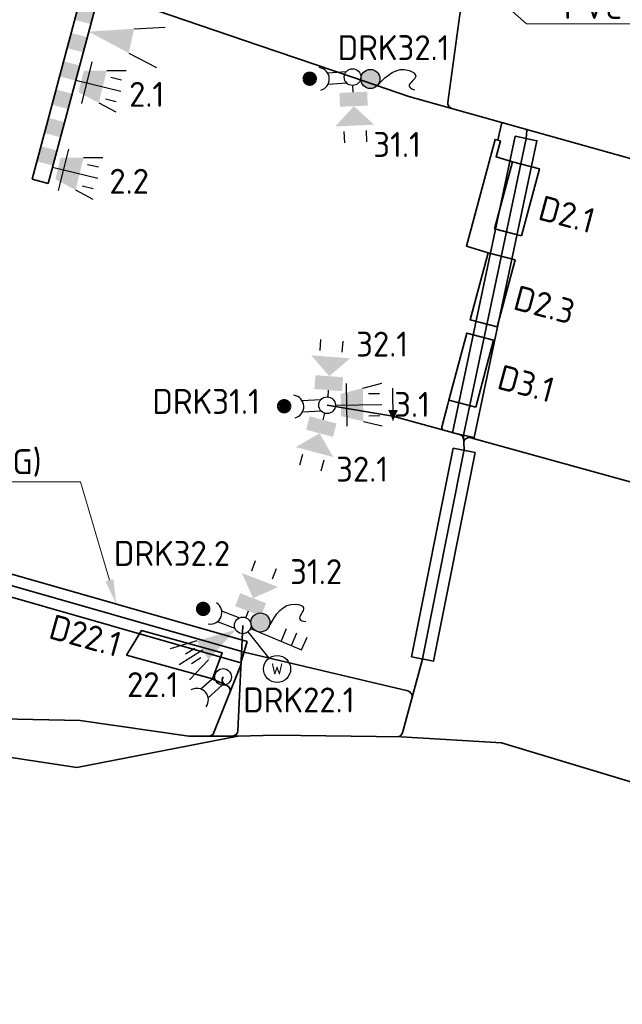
# Model space of a CAD drawing. Header units: metres. Extents: x 152437 to 154131, y 463655 to 464143.
# Tile 13 of 23: x 153498 to 153520, y 463932 to 463967. Entities that reach past the tile are written whole.
import ezdxf
from ezdxf import colors
from ezdxf.entities.mleader import LeaderData, LeaderLine
from ezdxf.enums import TextEntityAlignment as Align
from ezdxf.math import Vec2, Vec3

# ---------------------------------------------------------------- set-up
doc = ezdxf.new("R2010")
doc.units = ezdxf.units.M
doc.header["$MEASUREMENT"] = 0
for name, color, linetype, lineweight in [('N-OI-KL-VRI_KABEL_DETECTIE-G', 10, 'Continuous', 35), ('N-OI-KL-VRI_KABELGEUL-G', 20, 'Continuous', 35), ('N-OI-KL-VRI_LUS_DETECTIE-G', 10, 'Continuous', 35), ('N-OI-KL-VRI_LUS_DETECTIE-T18', 7, 'Continuous', 18), ('N-OI-KL-VRI_MANTELBUIS-G', 80, 'Continuous', 35), ('N-OI-KL-VRI_MANTELBUIS-T18', 7, 'Continuous', 18), ('N-WE-VW-VRI_ARMATUUR-S', 160, 'Continuous', 25), ('N-WE-VW-VRI_ARMATUUR-T18', 7, 'Continuous', 18), ('N-WE-VW-VRI_MAST-G', 7, 'Continuous', 35), ('N-WE-VW-VRI_MAST-S', 7, 'Continuous', 25)]:
    doc.layers.add(name, color=color, linetype=linetype, lineweight=lineweight)
doc.styles.add('NLCS-ISO-M500-T18', font='txt', dxfattribs={"height": 0.9})

# ---------------------------------------------------------------- blocks, each defined once
blk = doc.blocks.new('V_MAST')
blk.add_circle((0, 0), 0.3)
blk = doc.blocks.new('*U257')
for p, q in [((0.024, -0.548), (0.013, -0.3)), ((-0.313, -1.964), (-0.295, -2.364)), ((0.486, -1.928), (0.504, -2.328))]:
    blk.add_line(p, q)
for points in [[(0.524, -0.525), (0.546, -1.025), (-0.475, -0.57), (-0.453, -1.069)], [(0.047, -1.047), (0.777, -1.715), (-0.622, -1.778)]]:
    blk.add_solid(points)
at = {"layer": 'N-WE-VW-VRI_ARMATUUR-T18', "style": 'NLCS-ISO-M500-T18'}
blk.add_attdef('INST', (2.905, -0.494), '', height=0.9, dxfattribs=at)
blk = doc.blocks.new('*U258')
for p, q in [((-0.141, -0.53), (-0.077, -0.29)), ((-0.888, -1.779), (-0.992, -2.166)), ((-0.115, -1.985), (-0.219, -2.372))]:
    blk.add_line(p, q)
for points in [[(0.342, -0.659), (0.213, -1.142), (-0.624, -0.401), (-0.753, -0.884)], [(-0.27, -1.013), (0.226, -1.87), (-1.127, -1.509)]]:
    blk.add_solid(points)
at = {"layer": 'N-WE-VW-VRI_ARMATUUR-T18', "style": 'NLCS-ISO-M500-T18'}
blk.add_attdef('INST', (2.905, -0.494), '', height=0.9, dxfattribs=at)
blk = doc.blocks.new('*U259')
for p, q in [((-0.25, 1.973), (-0.22, 2.372)), ((0.548, 1.912), (0.578, 2.311)), ((0.042, 0.547), (0.023, 0.299))]:
    blk.add_line(p, q)
for points in [[(0.08, 1.045), (-0.565, 1.797), (0.831, 1.69)], [(-0.457, 0.585), (-0.419, 1.083), (0.54, 0.508), (0.579, 1.007)]]:
    blk.add_solid(points)
at = {"layer": 'N-WE-VW-VRI_ARMATUUR-T18', "style": 'NLCS-ISO-M500-T18'}
blk.add_attdef('INST', (2.905, -0.494), '', height=0.9, dxfattribs=at)
blk = doc.blocks.new('*U260')
for p, q in [((0.322, 1.963), (0.465, 2.336)), ((1.07, 1.677), (1.212, 2.05)), ((0.196, 0.512), (0.107, 0.28))]:
    blk.add_line(p, q)
for points in [[(0.374, 0.979), (-0.029, 1.883), (1.278, 1.383)], [(-0.271, 0.691), (-0.093, 1.158), (0.663, 0.333), (0.841, 0.8)]]:
    blk.add_solid(points)
at = {"layer": 'N-WE-VW-VRI_ARMATUUR-T18', "style": 'NLCS-ISO-M500-T18'}
blk.add_attdef('INST', (2.905, -0.494), '', height=0.9, dxfattribs=at)
blk = doc.blocks.new('*U270')
for p, q in [((0.69, 0.779), (0.71, -0.76)), ((1.292, 0.618), (1.969, 0.796)), ((1.494, 0.42), (1.894, 0.426)), ((0.3, 0.004), (1.975, 0.027)), ((1.308, -0.582), (1.989, -0.742)), ((1.505, -0.38), (1.905, -0.374))]:
    blk.add_line(p, q)
blk.add_solid([(0.495, 0.407), (0.505, -0.393), (1.292, 0.618), (1.308, -0.582)])
at = {"layer": 'N-WE-VW-VRI_ARMATUUR-T18', "style": 'NLCS-ISO-M500-T18'}
blk.add_attdef('LNT', (2.419, -0.421), '', height=0.9, dxfattribs=at)
blk = doc.blocks.new('*U273')
for p, q in [((0.866, 0.577), (0.492, -0.916)), ((1.407, 0.267), (2.107, 0.266)), ((1.552, 0.024), (1.94, -0.073)), ((0.291, -0.073), (1.916, -0.479)), ((1.116, -0.897), (1.733, -1.227)), ((1.358, -0.752), (1.746, -0.849))]:
    blk.add_line(p, q)
blk.add_solid([(0.582, 0.267), (0.388, -0.509), (1.407, 0.267), (1.116, -0.897)])
at = {"layer": 'N-WE-VW-VRI_ARMATUUR-T18', "style": 'NLCS-ISO-M500-T18'}
blk.add_attdef('LNT', (2.419, -0.421), '', height=0.9, dxfattribs=at)
blk = doc.blocks.new('*U235')
for p, q in [((0.866, 0.577), (0.492, -0.916)), ((1.407, 0.267), (2.107, 0.266)), ((1.552, 0.024), (1.94, -0.073)), ((0.291, -0.073), (1.916, -0.479)), ((1.116, -0.897), (1.733, -1.227)), ((1.358, -0.752), (1.746, -0.849))]:
    blk.add_line(p, q)
blk.add_solid([(0.582, 0.267), (0.388, -0.509), (1.407, 0.267), (1.116, -0.897)])
at = {"layer": 'N-WE-VW-VRI_ARMATUUR-T18', "style": 'NLCS-ISO-M500-T18'}
blk.add_attdef('LNT', (2.419, -0.421), '', height=0.9, dxfattribs=at)
blk = doc.blocks.new('*U209')
for p, q in [((0, 0.3), (7, 0.3)), ((7, 0.3), (7, -0.3)), ((7, -0.3), (0, -0.3))]:
    blk.add_line(p, q)
blk.add_circle((0, 0), 0.3)
for points in [[(0.49, 0.3), (1.056, 0.3), (0.49, -0.3), (1.056, -0.3)], [(1.547, 0.3), (2.113, 0.3), (1.547, -0.3), (2.113, -0.3)], [(2.603, 0.3), (3.169, 0.3), (2.603, -0.3), (3.169, -0.3)], [(3.659, 0.3), (4.226, 0.3), (3.659, -0.3), (4.226, -0.3)], [(4.716, 0.3), (5.282, 0.3), (4.716, -0.3), (5.282, -0.3)], [(5.772, 0.3), (6.338, 0.3), (5.772, -0.3), (6.338, -0.3)]]:
    blk.add_solid(points)
blk = doc.blocks.new('*U219')
h = blk.add_hatch(color=256)
h.dxf.hatch_style = 1
h.paths.add_polyline_path([(0.985, -0.068, 1), (0.296, -0.068, 1)])
blk.add_circle((0.641, -0.068), 0.344)
blk.add_spline([(0.916, -0.275, 10.448), (2.04, 0.233, 10.448), (2.278, 0.038, 10.448), (2.037, -0.322, 10.448), (2.227, -0.464, 10.448)], degree=3)
blk = doc.blocks.new('*U220')
h = blk.add_hatch(color=256)
h.dxf.hatch_style = 1
h.paths.add_polyline_path([(0.98, 0.102, 1), (0.292, 0.102, 1)])
blk.add_circle((0.636, 0.102), 0.344)
blk.add_spline([(0.956, -0.024, 10.448), (1.907, 0.761, 10.448), (2.188, 0.635, 10.448), (2.051, 0.224, 10.448), (2.271, 0.138, 10.448)], degree=3)
blk = doc.blocks.new('*U223')
for p, q in [((-0.233, 0.189), (-0.898, 0.147)), ((-0.206, -0.218), (-0.883, -0.261))]:
    blk.add_line(p, q)
at = {"const_width": 0.259}
blk.add_lwpolyline([(-1.415, -0.087, 1.135207), (-1.675, -0.066, 0.843915)], format="xyb", close=True, dxfattribs=at)
blk.add_arc((-1.253, -0.07), 0.416, 284.7647, 82.5758)
at = {"layer": 'N-WE-VW-VRI_ARMATUUR-T18', "style": 'NLCS-ISO-M500-T18'}
blk.add_attdef('INST', (2.406, -0.506), '', height=0.9, dxfattribs=at)
blk = doc.blocks.new('*U224')
for p, q in [((-0.23, 0.192), (-0.896, 0.158)), ((-0.209, -0.215), (-0.886, -0.25))]:
    blk.add_line(p, q)
at = {"const_width": 0.259}
blk.add_lwpolyline([(-1.416, -0.068, 1.135207), (-1.676, -0.044, 0.843915)], format="xyb", close=True, dxfattribs=at)
blk.add_arc((-1.253, -0.054), 0.416, 284.0148, 81.8259)
at = {"layer": 'N-WE-VW-VRI_ARMATUUR-T18', "style": 'NLCS-ISO-M500-T18'}
blk.add_attdef('INST', (2.406, -0.506), '', height=0.9, dxfattribs=at)
blk = doc.blocks.new('*U225')
for p, q in [((-0.132, 0.269), (-0.755, 0.508)), ((-0.278, -0.112), (-0.912, 0.131))]:
    blk.add_line(p, q)
at = {"const_width": 0.259}
blk.add_lwpolyline([(-1.322, 0.512, 1.135207), (-1.55, 0.64, 0.843915)], format="xyb", close=True, dxfattribs=at)
blk.add_arc((-1.168, 0.459), 0.416, 260.0976, 57.9087)
at = {"layer": 'N-WE-VW-VRI_ARMATUUR-T18', "style": 'NLCS-ISO-M500-T18'}
blk.add_attdef('INST', (2.406, -0.506), '', height=0.9, dxfattribs=at)
blk = doc.blocks.new('*U233')
for p, q in [((-0.3, 0.006), (-0.797, -0.438)), ((-0.028, -0.299), (-0.534, -0.75))]:
    blk.add_line(p, q)
blk.add_arc((-0.943, -0.828), 0.416, 322.838, 120.6491)
at = {"layer": 'N-WE-VW-VRI_ARMATUUR-T18', "style": 'NLCS-ISO-M500-T18'}
blk.add_attdef('INST', (1.581, -0.506), '', height=0.9, dxfattribs=at)
blk = doc.blocks.new('*U245')
for p, q in [((0.277, -0.116), (2.122, -0.887)), ((1.384, -0.578), (1.577, -0.117)), ((1.753, -0.732), (1.946, -0.271)), ((2.122, -0.887), (2.315, -0.425))]:
    blk.add_line(p, q)
blk = doc.blocks.new('*U250')
for p, q in [((1.928, 0.042), (3.052, 0.095)), ((1.737, -0.838), (2.737, -1.353))]:
    blk.add_line(p, q)
blk.add_solid([(0.293, -0.064), (1.928, 0.042), (1.737, -0.838)])
at = {"layer": 'N-WE-VW-VRI_ARMATUUR-T18', "style": 'NLCS-ISO-M500-T18'}
blk.add_attdef('INST', text='', height=0.9, dxfattribs=at).set_placement((3.606, 0), align=Align.MIDDLE_LEFT)
blk = doc.blocks.new('*U253')
for p, q in [((-1.655, -0.557), (-2.612, -0.847)), ((-1.444, -0.897), (-2.294, -1.424)), ((-1.72, -0.832), (-2.059, -1.043)), ((-1.233, -1.237), (-1.917, -1.966)), ((-1.509, -1.172), (-1.848, -1.383))]:
    blk.add_line(p, q)
blk.add_solid([(-0.255, -0.158), (-1.233, -1.237), (-1.655, -0.557)])
at = {"layer": 'N-WE-VW-VRI_ARMATUUR-T18', "style": 'NLCS-ISO-M500-T18'}
blk.add_attdef('LNT', (2.895, -0.504), '', height=0.9, dxfattribs=at)
blk = doc.blocks.new('*U238')
blk.add_line((0.002, -0.58), (-0.002, 0.58))
at = {"flags": 128}
blk.add_lwpolyline([(0.002, -0.6, 0, 0.35, 0), (0.001, -0.2, 0.35, 0.35, 0)], format="xyseb", dxfattribs=at)
blk = doc.blocks.new('*U230')
blk.add_line((0.186, -0.236), (0.936, -1.188))
blk.add_circle((1.238, -1.571), 0.487)
at = {"style": 'NLCS-ISO-M500-T18'}
blk.add_attdef('W', text='', height=0.4, rotation=20.2265, dxfattribs=at).set_placement((1.238, -1.571), align=Align.MIDDLE_CENTER)

msp = doc.modelspace()

# ---------------------------------------------------------------- linework, layer by layer
at = {"layer": 'N-OI-KL-VRI_KABEL_DETECTIE-G'}
msp.add_line((153504.739, 463943.631), (153504.751, 463943.626), dxfattribs=at)
for points in [[(153514.675, 463958.989), (153513.885, 463959.226), (153514.919, 463963.078), (153515.112, 463963.027), (153514.957, 463962.45), (153515.55, 463962.272)], [(153513.214, 463953.527), (153513.255, 463953.682), (153513.255, 463953.682)]]:
    msp.add_lwpolyline(points, dxfattribs=at)
at = {"layer": 'N-OI-KL-VRI_KABELGEUL-G'}
for points in [[(153505.996, 463990.088), (153509.518, 463988.681, -0.336756), (153509.622, 463988.463, 0.059808), (153508.593, 463975.944, 0.332112), (153513.242, 463970.94), (153514.143, 463970.742, -0.414214), (153514.296, 463970.504), (153514.22, 463970.161), (153513.652, 463967.574), (153513.22, 463964.41, 0.374678), (153513.364, 463964.19)], [(153503.106, 463977.777, 0.409327), (153502.853, 463977.657), (153502.399, 463976.418), (153502.076, 463975.847), (153501.046, 463973.275), (153499.824, 463969.544), (153499.655, 463968.785), (153500.61, 463968.458), (153506.426, 463966.461)], [(153506.428, 463966.46), (153509.787, 463965.321), (153511.818, 463964.622), (153519.919, 463962.357), (153527.559, 463960.42), (153529.818, 463959.847, -0.418287), (153529.962, 463959.601), (153529.859, 463959.217)], [(153515.219, 463963.671, 0.443606), (153515.153, 463963.636), (153515.016, 463963.052)], [(153516.022, 463963.447, -0.377002), (153516.061, 463963.394), (153516.038, 463963.11), (153513.778, 463952.412), (153513.803, 463951.89, -0.061398), (153513.8, 463951.841), (153512.307, 463944.354, -0.017415), (153512.304, 463944.34), (153511.58, 463941.688, -0.341767), (153511.385, 463941.541)], [(153462.659, 463956.223), (153461.329, 463951.798, 0.393752), (153461.45, 463951.553), (153470.857, 463947.988), (153472.281, 463947.335), (153481.818, 463943.4), (153483.067, 463942.885), (153489.071, 463940.622, 0.117965), (153489.163, 463940.61), (153489.456, 463940.642), (153494.721, 463941.22), (153499.852, 463940.431), (153505.649, 463941.571), (153507.025, 463941.597), (153511.54, 463941.539), (153515.148, 463941.331), (153530.941, 463936.555), (153550.82, 463931.901)], [(153513.214, 463953.527), (153513.009, 463952.755, 0.194328), (153513.028, 463952.606)], [(153513.786, 463952.253, 0.323644), (153513.639, 463952.436), (153511.242, 463953.1), (153508.867, 463953.495)], [(153521.889, 463951.218), (153521.508, 463950.848, 0.126995), (153521.456, 463950.763), (153521.375, 463950.496, -0.40715), (153521.13, 463950.361), (153514.045, 463952.324)], [(153511.924, 463942.946, 0.424297), (153511.777, 463943.194), (153505.877, 463944.588), (153496.466, 463947.284), (153496.24, 463947.347, 0.396114), (153495.997, 463947.22), (153495.138, 463944.738)], [(153505.458, 463941.57, 0.400135), (153505.657, 463941.761), (153505.831, 463945.56)], [(153504.605, 463941.568, 0.306132), (153504.79, 463941.694), (153505.777, 463944.164)], [(153505.365, 463943.132, 0.397702), (153505.263, 463943.387), (153505.207, 463943.414), (153504.751, 463943.626)], [(153505.122, 463943.701), (153505.111, 463943.679, 0.414214), (153505.208, 463943.413)], [(153505.649, 463941.571), (153503.887, 463941.566), (153499.981, 463942.132), (153494.864, 463942.242, -0.495115), (153494.677, 463942.5)]]:
    msp.add_lwpolyline(points, format="xyb", dxfattribs=at)
msp.add_arc((153513.992, 463952.131), 0.2, 74.5168, 182.7813, dxfattribs=at)
at = {"layer": 'N-OI-KL-VRI_LUS_DETECTIE-G'}
for points in [[(153515.869, 463959.598), (153516.517, 463962.012), (153515.551, 463962.271), (153514.903, 463959.857)], [(153514.993, 463956.315), (153515.641, 463958.729), (153514.675, 463958.989), (153514.027, 463956.574)], [(153514.221, 463953.422), (153514.869, 463955.837), (153513.903, 463956.096), (153513.255, 463953.682)], [(153501.649, 463944.483), (153504.739, 463943.631), (153505.092, 463944.571), (153502.184, 463945.373)]]:
    msp.add_lwpolyline(points, close=True, dxfattribs=at)
at = {"layer": 'N-OI-KL-VRI_MANTELBUIS-G'}
for points in [[(153513.387, 463952.494), (153515.647, 463963.192), (153516.429, 463963.027), (153514.169, 463952.329), (153513.387, 463952.494)], [(153511.914, 463944.425), (153513.412, 463951.943), (153514.197, 463951.787), (153512.698, 463944.269), (153511.914, 463944.425)]]:
    msp.add_lwpolyline(points, dxfattribs=at)
at = {"layer": 'N-OI-KL-VRI_MANTELBUIS-G', "elevation": 2.778}
msp.add_lwpolyline([(153505.987, 463944.973), (153496.576, 463947.669), (153496.356, 463946.9), (153505.767, 463944.204), (153505.987, 463944.973)], dxfattribs=at)

# ---------------------------------------------------------------- block references
at = {"layer": 'N-WE-VW-VRI_ARMATUUR-S'}
for name, p in [('*U250', (153499.989, 463967.024)), ('*U219', (153509.787, 463965.321)), ('*U238', (153511.243, 463953.527)), ('*U220', (153505.831, 463945.56)), ('*U245', (153505.831, 463945.56))]:
    msp.add_blockref(name, p, dxfattribs=at)
ref = msp.add_blockref('*U223', (153509.787, 463965.321), dxfattribs=at)
ref.add_attrib('INST', 'DRK32.1', (153509.25, 463965.932), dxfattribs={"layer": 'N-WE-VW-VRI_ARMATUUR-T18', "height": 0.9, "style": 'NLCS-ISO-M500-T18'})
ref = msp.add_blockref('*U235', (153499.526, 463965.286), dxfattribs=dict(at, rotation=0.2184823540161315))
ref.add_attrib('LNT', '2.1', (153501.738, 463964.25), dxfattribs={"layer": 'N-WE-VW-VRI_ARMATUUR-T18', "height": 0.9, "style": 'NLCS-ISO-M500-T18'})
ref = msp.add_blockref('*U257', (153509.787, 463965.321), dxfattribs=at)
ref.add_attrib('INST', '31.1', (153510.535, 463962.442), dxfattribs={"layer": 'N-WE-VW-VRI_ARMATUUR-T18', "height": 0.9, "style": 'NLCS-ISO-M500-T18'})
ref = msp.add_blockref('*U273', (153498.691, 463962.147), dxfattribs=dict(at, rotation=0.2184823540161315))
ref.add_attrib('LNT', '2.2', (153501.027, 463961.116), dxfattribs={"layer": 'N-WE-VW-VRI_ARMATUUR-T18', "height": 0.9, "style": 'NLCS-ISO-M500-T18'})
ref = msp.add_blockref('*U259', (153508.867, 463953.495), dxfattribs=at)
ref.add_attrib('INST', '32.1', (153509.917, 463955.247), dxfattribs={"layer": 'N-WE-VW-VRI_ARMATUUR-T18', "height": 0.9, "style": 'NLCS-ISO-M500-T18'})
msp.add_blockref('*U270', (153508.867, 463953.495), dxfattribs=at).add_auto_attribs({'LNT': '3.1'})
ref = msp.add_blockref('*U224', (153508.867, 463953.495), dxfattribs=at)
ref.add_attrib('INST', 'DRK31.1', (153502.576, 463953.181), dxfattribs={"layer": 'N-WE-VW-VRI_ARMATUUR-T18', "height": 0.9, "style": 'NLCS-ISO-M500-T18'})
ref = msp.add_blockref('*U258', (153508.867, 463953.495), dxfattribs=at)
ref.add_attrib('INST', '32.1', (153509.196, 463950.739), dxfattribs={"layer": 'N-WE-VW-VRI_ARMATUUR-T18', "height": 0.9, "style": 'NLCS-ISO-M500-T18'})
ref = msp.add_blockref('*U225', (153505.831, 463945.56), dxfattribs=at)
ref.add_attrib('INST', 'DRK32.2', (153501.189, 463947.703), dxfattribs={"layer": 'N-WE-VW-VRI_ARMATUUR-T18', "height": 0.9, "style": 'NLCS-ISO-M500-T18'})
ref = msp.add_blockref('*U260', (153505.831, 463945.56), dxfattribs=at)
ref.add_attrib('INST', '31.2', (153507.538, 463947.045), dxfattribs={"layer": 'N-WE-VW-VRI_ARMATUUR-T18', "height": 0.9, "style": 'NLCS-ISO-M500-T18'})
ref = msp.add_blockref('*U253', (153505.831, 463945.56), dxfattribs=at)
ref.add_attrib('LNT', '22.1', (153501.663, 463942.974), dxfattribs={"layer": 'N-WE-VW-VRI_ARMATUUR-T18', "height": 0.9, "style": 'NLCS-ISO-M500-T18'})
ref = msp.add_blockref('*U230', (153505.831, 463945.56), dxfattribs=at)
ref.add_attrib('W', 'W', dxfattribs={"layer": '0', "height": 0.4, "style": 'NLCS-ISO-M500-T18'}).set_placement((153507.068, 463943.989), align=Align.MIDDLE_CENTER)
ref = msp.add_blockref('*U233', (153505.122, 463943.701), dxfattribs=at)
ref.add_attrib('INST', 'DRK22.1', (153505.848, 463942.421), dxfattribs={"layer": 'N-WE-VW-VRI_ARMATUUR-T18', "height": 0.9, "style": 'NLCS-ISO-M500-T18'})
at = {"layer": 'N-WE-VW-VRI_MAST-G', "rotation": 255.0936720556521}
msp.add_blockref('*U209', (153500.337, 463968.332), dxfattribs=at)
at = {"layer": 'N-WE-VW-VRI_MAST-S'}
for p in [(153509.787, 463965.321), (153508.867, 463953.495), (153505.831, 463945.56), (153505.122, 463943.701)]:
    msp.add_blockref('V_MAST', p, dxfattribs=at)

# ---------------------------------------------------------------- texts
at = {"layer": 'N-OI-KL-VRI_LUS_DETECTIE-T18', "style": 'NLCS-ISO-M500-T18'}
for s, p in [('D2.1', (153516.538, 463960.636)), ('D2.3', (153515.644, 463957.398)), ('D3.1', (153515.061, 463954.539))]:
    msp.add_text(s, height=0.9, rotation=344.9732, dxfattribs=at).set_placement(p, align=Align.MIDDLE_LEFT)
msp.add_text('D22.1', height=0.9, rotation=344.4101, dxfattribs=at).set_placement((153501.415, 463944.843), align=Align.MIDDLE_RIGHT)

# ---------------------------------------------------------------- leaders
at = {"layer": 'N-OI-KL-VRI_MANTELBUIS-T18'}
ml = msp.add_multileader_mtext('Standard', dxfattribs=at)
ml.set_content('PVC 70', color=7, style='NLCS-ISO-M500-T18')
ml.set_leader_properties(color=256, lineweight=-1)
ml.build(insert=Vec2(0, 0))
ml.multileader.update_dxf_attribs({"text_left_attachment_type": 5, "text_right_attachment_type": 5, "dogleg_length": 0.9, "arrow_head_size": 0.9})
ctx = ml.context
ctx.base_point, ctx.char_height, ctx.arrow_head_size, ctx.landing_gap_size, ctx.plane_origin = Vec3(153516.948, 463967.237), 0.9, 0.9, 0.45, Vec3(72704.779, 7570.755)
ctx.left_attachment, ctx.right_attachment = 5, 5
notes = []
notes.append((ctx, [(0, (1, 1, 0), (153516.048, 463967.237), (1, 0), 0.9, [(0, [(153514.327, 463968.782)], 0, [])])]))
ctx.mtext.insert, ctx.mtext.flow_direction = Vec3(153517.398, 463968.317), 5
ml = msp.add_multileader_mtext('Standard', dxfattribs=at)
ml.set_content('(2) SDR 160 (BORING) ', color=7, style='NLCS-ISO-M500-T18')
ml.set_leader_properties(color=256, lineweight=-1)
ml.build(insert=Vec2(0, 0))
ml.multileader.update_dxf_attribs({"text_left_attachment_type": 5, "text_right_attachment_type": 5, "dogleg_length": 0.9, "arrow_head_size": 0.9})
ctx = ml.context
ctx.base_point, ctx.char_height, ctx.arrow_head_size, ctx.landing_gap_size, ctx.plane_origin = Vec3(153486.939, 463950.738), 0.9, 0.9, 0.45, Vec3(72675.288, 7557.157)
ctx.left_attachment, ctx.right_attachment = 5, 5
notes.append((ctx, [(1, (1, 1, 0), (153499.989, 463950.738), (-1, 0), 0.9, [(0, [(153501.282, 463946.321)], 0, [])])]))
ctx.mtext.insert, ctx.mtext.width, ctx.mtext.flow_direction = Vec3(153487.389, 463951.908), 12.50331, 5
for ctx, leaders in notes:
    for number, flags, end, landing, length, lines in leaders:
        leader = LeaderData()
        leader.index, (leader.has_last_leader_line, leader.has_dogleg_vector, leader.attachment_direction) = number, flags
        leader.last_leader_point, leader.dogleg_vector, leader.dogleg_length = Vec3(end), Vec3(landing), length
        for number, points, colour, breaks in lines:
            line = LeaderLine()
            line.index, line.vertices, line.color, line.breaks = number, Vec3.list(points), colors.encode_raw_color(colour), breaks
            leader.lines.append(line)
        ctx.leaders.append(leader)

doc.saveas('drawing.dxf')
